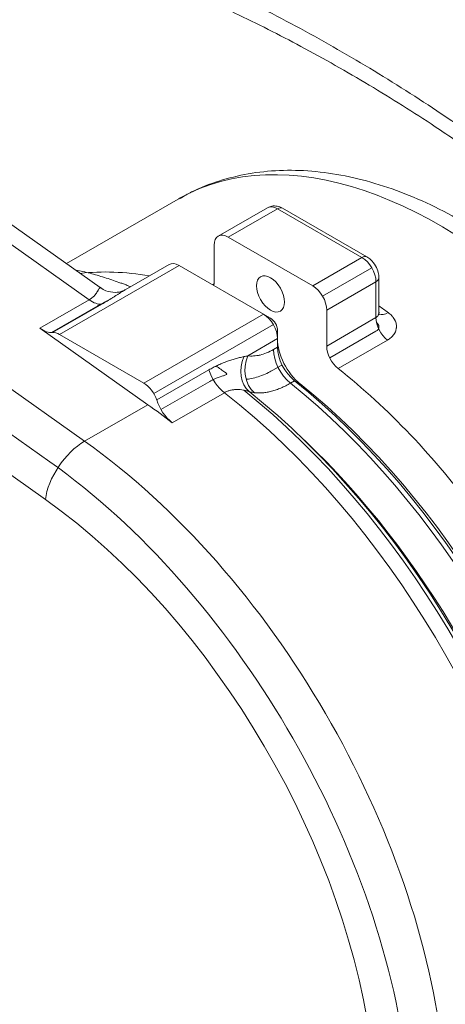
# Model space of a CAD drawing. Header units: millimetres. Extents: x 176 to 9387, y -11044 to -3322.
# Tile 248 of 256: x 9328.32 to 9333.45, y -10677.6 to -10665.71. Entities that reach past the tile are written whole.
import ezdxf

# ---------------------------------------------------------------- set-up
doc = ezdxf.new("R2010")
doc.units = ezdxf.units.MM
doc.header["$LTSCALE"] = 0.3175
doc.layers.add('1轮廓实线层', color=7, linetype='Continuous', lineweight=18)

# ---------------------------------------------------------------- blocks, each defined once
blk = doc.blocks.new('MR12-2010-Z')
at = {"layer": '1轮廓实线层'}
for p, q in [((64068.43, -21454.104), (64062.842, -21450.143)), ((64068.264, -21454.29), (64062.468, -21450.181)), ((64069.608, -21452.77), (64067.921, -21453.744)), ((64070.956, -21452.9), (64070.213, -21453.329)), ((64071.106, -21452.915), (64070.363, -21453.343)), ((64072.379, -21453.65), (64071.106, -21452.915)), ((64072.454, -21453.642), (64071.181, -21452.907)), ((64071.636, -21454.078), (64070.363, -21453.343)), ((64070.151, -21453.466), (64070.151, -21454.008)), ((64071.636, -21454.078), (64072.379, -21453.65)), ((64069.621, -21453.772), (64067.818, -21454.813)), ((64069.471, -21453.757), (64068.806, -21454.141)), ((64070.894, -21454.507), (64069.621, -21453.772)), ((64072.529, -21453.808), (64071.786, -21454.237)), ((64072.591, -21454.017), (64071.848, -21454.446)), ((64072.591, -21454.559), (64072.591, -21454.017)), ((64072.635, -21454.478), (64072.635, -21453.956)), ((64070.126, -21454.063), (64070.148, -21454.051)), ((64067.522, -21454.718), (64068.264, -21454.29)), ((64067.695, -21454.785), (64068.396, -21454.38)), ((64068.456, -21454.356), (64067.714, -21454.785)), ((64071.848, -21454.988), (64071.848, -21454.446)), ((64069.091, -21455.548), (64070.894, -21454.507)), ((64070.894, -21454.507), (64071, -21454.568)), ((64071.848, -21454.988), (64072.591, -21454.559)), ((64065.757, -21454.696), (64068.196, -21456.424)), ((64069.151, -21455.873), (64067.522, -21454.718)), ((64071.044, -21454.665), (64069.241, -21455.706)), ((64071.106, -21454.874), (64071.106, -21454.752)), ((64072.591, -21454.765), (64071.895, -21455.168)), ((64067.818, -21454.813), (64069.091, -21455.548)), ((64071.106, -21454.874), (64070.656, -21455.134)), ((64071.106, -21455.003), (64071.106, -21454.874)), ((64072.764, -21454.9), (64072.021, -21455.328)), ((64071.044, -21455.039), (64071.106, -21455.003)), ((64065.356, -21455.093), (64067.671, -21456.734)), ((64069.283, -21455.802), (64070.07, -21455.348)), ((64071.176, -21455.273), (64071.044, -21455.349)), ((64070.084, -21455.522), (64069.348, -21455.947)), ((64071.364, -21455.513), (64071.302, -21455.549)), ((64071.364, -21455.513), (64071.45, -21455.56)), ((64067.606, -21457.304), (64065.167, -21455.576)), ((64070.304, -21455.692), (64069.518, -21456.146)), ((64068.196, -21456.424), (64069.151, -21455.873))]:
    blk.add_line(p, q, dxfattribs=at)
for centre, major_axis, ratio, start_param, end_param in [((64073.545, -21459.59), (3.938, -6.82), 0.57735, 1.98556, 3.136282), ((64073.545, -21459.59), (3.938, -6.82), 0.57735, 3.136282, 3.141621), ((64071.106, -21453.16), (0.15, -0.26), 0.57735, 2.356194, 3.141591), ((64071.106, -21453.037), (0.075, 0.13), 0.57735, 0.000001, 0.785398), ((64070.363, -21453.588), (0.15, -0.26), 0.57735, 2.356194, 3.926991), ((64069.621, -21454.017), (0.15, -0.26), 0.57735, 2.356194, 3.141591), ((64072.379, -21453.772), (0.075, 0.13), 0.57735, 0.000123, 0.785398), ((64072.379, -21453.895), (0.15, -0.26), 0.57735, 0.785398, 2.356194), ((64071, -21461.059), (-3.938, 6.82), 0.57735, 5.832406, 6.039122), ((64069.939, -21453.885), (-0.15, 0.26), 0.57735, 3.635507, 3.926991), ((64072.485, -21453.956), (0.15, 0), 0.57735, 5.497787, 6.283089), ((64071.636, -21454.323), (0.15, -0.26), 0.57735, 0.785398, 2.356194), ((64068.3, -21453.946), (0.225, -0.39), 0.57735, 5.384341, 6.010285), ((64072.06, -21460.447), (-3.938, 6.82), 0.57735, 5.368991, 5.394477), ((64072.803, -21454.256), (0.176, 0.243), 0.498413, 3.237256, 3.983604), ((64070.894, -21454.752), (0.15, -0.26), 0.57735, 0.785398, 2.356194), ((64071, -21454.691), (-0.075, 0.13), 0.57735, 3.926991, 5.497787), ((64072.803, -21454.681), (0.15, -0.26), 0.57735, 3.926991, 5.313255), ((64067.558, -21454.374), (-0.225, 0.39), 0.57735, 2.242748, 2.868692), ((64067.818, -21455.058), (0.15, -0.26), 0.57735, 2.356194, 2.868692), ((64071.53, -21455.126), (0.3, -0.52), 0.57735, 3.926991, 5.306976), ((64071.362, -21455.223), (0.225, -0.39), 0.57735, 3.926991, 5.306976), ((64071.424, -21455.187), (-0.225, 0.39), 0.57735, 0.785398, 2.165384), ((64072.06, -21455.11), (-0.15, 0.26), 0.57735, 0.785398, 2.171663), ((64070.915, -21455.304), (-0.141, -0.427), 0.782529, 4.605382, 5.968135), ((64070.974, -21455.318), (-0.064, -0.445), 0.795538, 4.40417, 5.815479), ((64070.359, -21455.362), (0.225, -0.39), 0.57735, 4.356348, 5.324026), ((64071, -21461.059), (-3.938, 6.82), 0.57735, 4.905121, 5.313255), ((64070.257, -21461.488), (4.125, -7.145), 0.57735, 1.029185, 2.165384), ((64069.091, -21455.793), (0.15, -0.26), 0.57735, 1.214755, 2.356194), ((64069.438, -21461.961), (-4.35, 7.534), 0.57735, 4.167846, 5.308353), ((64069.559, -21461.891), (4.275, -7.405), 0.57735, 1.023327, 2.170176), ((64070.195, -21461.524), (-4.125, 7.145), 0.57735, 4.170778, 5.306976), ((64070.363, -21461.427), (-4.05, 7.015), 0.57735, 4.170778, 5.306976), ((64069.573, -21455.816), (-0.225, 0.39), 0.57735, 1.214755, 2.182433), ((64069.241, -21462.075), (4.35, -7.534), 0.57735, 1.006169, 2.182433), ((64068.454, -21462.529), (4.35, -7.534), 0.57735, 2.182433, 2.242748), ((64069.727, -21461.794), (4.125, -7.145), 0.57735, 1.096305, 2.045321), ((64068.136, -21456.998), (0.434, 0.612), 0.508281, 0.836037, 2.406833), ((64067.5, -21463.08), (-4.35, 7.534), 0.57735, 4.050109, 5.384341), ((64066.969, -21463.386), (-4.35, 7.534), 0.57735, 4.07346, 5.383453), ((64066.969, -21463.386), (3.975, -6.885), 0.57735, 0.917861, 2.242748)]:
    blk.add_ellipse(centre, major_axis=major_axis, ratio=ratio, start_param=start_param, end_param=end_param, dxfattribs=at)
blk.add_ellipse((64071, -21454.201), major_axis=(0.15, -0.26), ratio=0.57735, dxfattribs=at)
for points, knots in [([(64062.468, -21450.181), (64062.145, -21449.952), (64061.826, -21449.722), (64061.197, -21449.257), (64060.886, -21449.022), (64060.274, -21448.55), (64059.973, -21448.312), (64059.381, -21447.831), (64059.09, -21447.588), (64058.52, -21447.097), (64058.241, -21446.85), (64057.832, -21446.474), (64057.697, -21446.348), (64057.432, -21446.094), (64057.301, -21445.967), (64057.042, -21445.71), (64056.915, -21445.581), (64056.664, -21445.321), (64056.541, -21445.19), (64056.299, -21444.926), (64056.18, -21444.794), (64055.947, -21444.526), (64055.833, -21444.391), (64055.61, -21444.119), (64055.501, -21443.982), (64055.368, -21443.809), (64055.342, -21443.774), (64055.29, -21443.705), (64055.264, -21443.67), (64055.187, -21443.566), (64055.136, -21443.496), (64054.987, -21443.286), (64054.892, -21443.145), (64054.709, -21442.863), (64054.621, -21442.721), (64054.455, -21442.436), (64054.376, -21442.292), (64054.228, -21442.004), (64054.158, -21441.86), (64054.03, -21441.568), (64053.971, -21441.422), (64053.864, -21441.127), (64053.816, -21440.979), (64053.77, -21440.811), (64053.765, -21440.792), (64053.755, -21440.755), (64053.75, -21440.736), (64053.736, -21440.68), (64053.709, -21440.568), (64053.686, -21440.456), (64053.645, -21440.232), (64053.625, -21440.084), (64053.602, -21439.787), (64053.597, -21439.639), (64053.606, -21439.344), (64053.619, -21439.196), (64053.652, -21438.976), (64053.665, -21438.903), (64053.683, -21438.821), (64053.687, -21438.802), (64053.691, -21438.784), (64053.698, -21438.757), (64053.711, -21438.702), (64053.726, -21438.648), (64053.777, -21438.468), (64053.827, -21438.327), (64053.947, -21438.05), (64054.016, -21437.914), (64054.174, -21437.648), (64054.263, -21437.517), (64054.46, -21437.262), (64054.569, -21437.138), (64054.695, -21437.009), (64054.703, -21437.001), (64054.718, -21436.986), (64054.74, -21436.963), (64054.794, -21436.911), (64054.841, -21436.867), (64054.937, -21436.779), (64055.002, -21436.722), (64055.206, -21436.555), (64055.349, -21436.448), (64055.651, -21436.244), (64055.81, -21436.146), (64056.059, -21436.007), (64056.144, -21435.961), (64056.274, -21435.895), (64056.318, -21435.873), (64056.384, -21435.841), (64056.407, -21435.83), (64056.451, -21435.809), (64056.474, -21435.798), (64056.676, -21435.705), (64056.862, -21435.627), (64057.242, -21435.483), (64057.437, -21435.417), (64057.838, -21435.297), (64058.043, -21435.242), (64058.359, -21435.169), (64058.465, -21435.146), (64058.6, -21435.119), (64058.627, -21435.114), (64058.668, -21435.106), (64058.681, -21435.104), (64058.708, -21435.098), (64058.776, -21435.086), (64058.844, -21435.074), (64059.117, -21435.028), (64059.338, -21434.998), (64059.783, -21434.949), (64060.008, -21434.93), (64060.46, -21434.905), (64060.689, -21434.898), (64061.034, -21434.895), (64061.149, -21434.896), (64061.28, -21434.898), (64061.294, -21434.898), (64061.323, -21434.899), (64061.338, -21434.899), (64061.381, -21434.9), (64061.468, -21434.903), (64061.555, -21434.906), (64061.845, -21434.917), (64062.075, -21434.932), (64062.535, -21434.97), (64062.764, -21434.994), (64063.22, -21435.05), (64063.448, -21435.083), (64063.901, -21435.156), (64064.127, -21435.197), (64064.578, -21435.286), (64064.803, -21435.334), (64065.055, -21435.393), (64065.083, -21435.399), (64065.139, -21435.412), (64065.222, -21435.432), (64065.417, -21435.48), (64065.583, -21435.522), (64065.912, -21435.609), (64066.13, -21435.67), (64066.562, -21435.797), (64066.775, -21435.863), (64067.199, -21436), (64067.41, -21436.071), (64067.827, -21436.217), (64068.034, -21436.292), (64068.444, -21436.447), (64068.648, -21436.527), (64069.053, -21436.689), (64069.254, -21436.773), (64069.653, -21436.943), (64069.851, -21437.03), (64070.147, -21437.163), (64070.294, -21437.23), (64070.441, -21437.298), (64070.514, -21437.332), (64070.538, -21437.343), (64070.587, -21437.366), (64070.806, -21437.469), (64071.023, -21437.574), (64071.404, -21437.762), (64071.594, -21437.858), (64071.969, -21438.051), (64072.155, -21438.149), (64072.709, -21438.445), (64073.072, -21438.647), (64073.43, -21438.852)], [0, 0, 0, 0, 0.03125, 0.03125, 0.0625, 0.0625, 0.09375, 0.09375, 0.125, 0.125, 0.15625, 0.15625, 0.171875, 0.171875, 0.1875, 0.1875, 0.203125, 0.203125, 0.21875, 0.21875, 0.234375, 0.234375, 0.25, 0.25, 0.265625, 0.265625, 0.269531, 0.269531, 0.273438, 0.273438, 0.28125, 0.28125, 0.296875, 0.296875, 0.3125, 0.3125, 0.328125, 0.328125, 0.34375, 0.34375, 0.359375, 0.359375, 0.375, 0.375, 0.376953, 0.376953, 0.378906, 0.378906, 0.382813, 0.390625, 0.390625, 0.40625, 0.40625, 0.421875, 0.421875, 0.4375, 0.4375, 0.445313, 0.445313, 0.446289, 0.447266, 0.447266, 0.449219, 0.453125, 0.453125, 0.46875, 0.46875, 0.484375, 0.484375, 0.5, 0.5, 0.515625, 0.515625, 0.516602, 0.516602, 0.517578, 0.519531, 0.523438, 0.523438, 0.53125, 0.53125, 0.546875, 0.546875, 0.5625, 0.5625, 0.570313, 0.570313, 0.574219, 0.574219, 0.576172, 0.576172, 0.578125, 0.578125, 0.59375, 0.59375, 0.609375, 0.609375, 0.625, 0.625, 0.632813, 0.632813, 0.634766, 0.634766, 0.635742, 0.635742, 0.636719, 0.640625, 0.640625, 0.65625, 0.65625, 0.671875, 0.671875, 0.6875, 0.6875, 0.695313, 0.695313, 0.696289, 0.696289, 0.697266, 0.697266, 0.699219, 0.703125, 0.703125, 0.71875, 0.71875, 0.734375, 0.734375, 0.75, 0.75, 0.765625, 0.765625, 0.78125, 0.78125, 0.783203, 0.783203, 0.785156, 0.789063, 0.796875, 0.796875, 0.8125, 0.8125, 0.828125, 0.828125, 0.84375, 0.84375, 0.859375, 0.859375, 0.875, 0.875, 0.890625, 0.890625, 0.90625, 0.90625, 0.914063, 0.917969, 0.917969, 0.919922, 0.919922, 0.921875, 0.9375, 0.9375, 0.953125, 0.953125, 0.96875, 0.96875, 1, 1, 1, 1]), ([(64068.168, -21448.73), (64068.379, -21448.804), (64068.587, -21448.881), (64068.999, -21449.041), (64069.203, -21449.124), (64069.606, -21449.295), (64069.806, -21449.383), (64070.201, -21449.563), (64070.397, -21449.656), (64070.784, -21449.847), (64070.976, -21449.944), (64071.357, -21450.144), (64071.546, -21450.247), (64071.92, -21450.456), (64072.106, -21450.562), (64072.474, -21450.78), (64072.656, -21450.891), (64073.2, -21451.23), (64073.556, -21451.464), (64073.982, -21451.758), (64074.057, -21451.809), (64074.131, -21451.861)], [0, 0, 0, 0, 0.095935, 0.095935, 0.19187, 0.19187, 0.287804, 0.287804, 0.383739, 0.383739, 0.479674, 0.479674, 0.575609, 0.575609, 0.671543, 0.671543, 0.767478, 0.767478, 0.959348, 0.959348, 1, 1, 1, 1]), ([(64068.261, -21449.053), (64068.366, -21449.088), (64068.789, -21449.233), (64069.526, -21449.532), (64070.489, -21449.965), (64071.486, -21450.47), (64072.493, -21451.042), (64073.38, -21451.599), (64073.917, -21451.971), (64074.129, -21452.123)], [0, 0, 0, 0, 0.048723, 0.19695, 0.354441, 0.522184, 0.701354, 0.880404, 1, 1, 1, 1]), ([(64075.907, -21454.697), (64075.826, -21454.613), (64075.588, -21454.377), (64075.184, -21454.011), (64074.691, -21453.62), (64074.187, -21453.275), (64073.674, -21452.978), (64073.158, -21452.733), (64072.64, -21452.543), (64072.127, -21452.411), (64071.623, -21452.339), (64071.134, -21452.328), (64070.665, -21452.378), (64070.222, -21452.489), (64069.879, -21452.619), (64069.693, -21452.726), (64069.637, -21452.762)], [0, 0, 0, 0, 0.041297, 0.119232, 0.197362, 0.275699, 0.354234, 0.432913, 0.511573, 0.589961, 0.667742, 0.74454, 0.820053, 0.89417, 0.967042, 1, 1, 1, 1]), ([(64071.181, -21452.907), (64071.156, -21452.892), (64071.105, -21452.873), (64071.024, -21452.87), (64070.978, -21452.889), (64070.956, -21452.901)], [0, 0, 0, 0, 0.358571, 0.7028, 1, 1, 1, 1]), ([(64072.635, -21453.956), (64072.634, -21453.93), (64072.627, -21453.869), (64072.587, -21453.772), (64072.524, -21453.691), (64072.474, -21453.655), (64072.454, -21453.642)], [0, 0, 0, 0, 0.208858, 0.499726, 0.803452, 1, 1, 1, 1]), ([(64068.882, -21454.089), (64068.881, -21454.088), (64068.862, -21454.081), (64068.824, -21454.066), (64068.769, -21454.046), (64068.659, -21454.007), (64068.495, -21453.951), (64068.278, -21453.888), (64068.135, -21453.855), (64068.063, -21453.84)], [0, 0, 0, 0, 0.004642, 0.071113, 0.137344, 0.203329, 0.47074, 0.735059, 1, 1, 1, 1]), ([(64068.264, -21454.29), (64068.267, -21454.288), (64068.269, -21454.287), (64068.275, -21454.284), (64068.277, -21454.282), (64068.285, -21454.277), (64068.289, -21454.274), (64068.303, -21454.265), (64068.311, -21454.258), (64068.326, -21454.245), (64068.333, -21454.239), (64068.342, -21454.23), (64068.345, -21454.226), (64068.35, -21454.22), (64068.353, -21454.217), (64068.358, -21454.211), (64068.36, -21454.208), (64068.365, -21454.202), (64068.367, -21454.199), (64068.373, -21454.19), (64068.377, -21454.185), (64068.382, -21454.177), (64068.383, -21454.174), (64068.386, -21454.169), (64068.388, -21454.167), (64068.392, -21454.159), (64068.395, -21454.155), (64068.402, -21454.142), (64068.406, -21454.134), (64068.413, -21454.122), (64068.417, -21454.117), (64068.423, -21454.112), (64068.424, -21454.11), (64068.428, -21454.109), (64068.43, -21454.108), (64068.434, -21454.109), (64068.436, -21454.109), (64068.441, -21454.112), (64068.443, -21454.114), (64068.446, -21454.116)], [0, 0, 0, 0, 0.015625, 0.015625, 0.03125, 0.03125, 0.0625, 0.0625, 0.125, 0.125, 0.1875, 0.1875, 0.21875, 0.21875, 0.25, 0.25, 0.28125, 0.28125, 0.3125, 0.3125, 0.375, 0.375, 0.40625, 0.40625, 0.4375, 0.4375, 0.5, 0.5, 0.625, 0.625, 0.75, 0.75, 0.8125, 0.8125, 0.875, 0.875, 0.9375, 0.9375, 1, 1, 1, 1]), ([(64068.807, -21454.141), (64068.806, -21454.141), (64068.804, -21454.142), (64068.756, -21454.166), (64068.651, -21454.185), (64068.521, -21454.162), (64068.461, -21454.126), (64068.438, -21454.106)], [0, 0, 0, 0, 0.033018, 0.228979, 0.466746, 0.780166, 1, 1, 1, 1]), ([(64068.807, -21454.141), (64068.79, -21454.15), (64068.773, -21454.161), (64068.744, -21454.178), (64068.733, -21454.185), (64068.71, -21454.2), (64068.687, -21454.214), (64068.663, -21454.229), (64068.639, -21454.245), (64068.627, -21454.252), (64068.59, -21454.276), (64068.564, -21454.292), (64068.511, -21454.324), (64068.484, -21454.34), (64068.456, -21454.356)], [0, 0, 0, 0, 0.161887, 0.161887, 0.266652, 0.266652, 0.371416, 0.47618, 0.47618, 0.580944, 0.580944, 0.790472, 0.790472, 1, 1, 1, 1]), ([(64068.542, -21454.305), (64068.522, -21454.313), (64068.502, -21454.323), (64068.453, -21454.348), (64068.425, -21454.363), (64068.396, -21454.38)], [0, 0, 0, 0, 0.459843, 0.459843, 1, 1, 1, 1]), ([(64072.591, -21454.559), (64072.594, -21454.557), (64072.598, -21454.554), (64072.604, -21454.549), (64072.607, -21454.547), (64072.616, -21454.538), (64072.62, -21454.531), (64072.625, -21454.522), (64072.626, -21454.52), (64072.628, -21454.517), (64072.63, -21454.511), (64072.633, -21454.501), (64072.634, -21454.493), (64072.635, -21454.485), (64072.635, -21454.482), (64072.635, -21454.479)], [0, 0, 0, 0, 0.128226, 0.128226, 0.256451, 0.256451, 0.512902, 0.512902, 0.577015, 0.577015, 0.641128, 0.769353, 0.897579, 0.897579, 1, 1, 1, 1]), ([(64072.643, -21454.513), (64072.643, -21454.513), (64072.641, -21454.512), (64072.634, -21454.501), (64072.637, -21454.485), (64072.638, -21454.478)], [0, 0, 0, 0, 0.102801, 0.68716, 1, 1, 1, 1]), ([(64072.776, -21454.483), (64072.786, -21454.491), (64072.805, -21454.506), (64072.822, -21454.523), (64072.834, -21454.536), (64072.838, -21454.54), (64072.843, -21454.547), (64072.845, -21454.549), (64072.849, -21454.553), (64072.857, -21454.565), (64072.864, -21454.576), (64072.872, -21454.59), (64072.875, -21454.595), (64072.879, -21454.605), (64072.881, -21454.609), (64072.887, -21454.624), (64072.894, -21454.643), (64072.899, -21454.672), (64072.899, -21454.692), (64072.899, -21454.704), (64072.899, -21454.707), (64072.898, -21454.712), (64072.898, -21454.719), (64072.897, -21454.726), (64072.894, -21454.74), (64072.889, -21454.759), (64072.882, -21454.777), (64072.875, -21454.791), (64072.872, -21454.795), (64072.868, -21454.802), (64072.867, -21454.804), (64072.864, -21454.808), (64072.857, -21454.819), (64072.843, -21454.837), (64072.828, -21454.852), (64072.812, -21454.867), (64072.803, -21454.874), (64072.784, -21454.887), (64072.774, -21454.894), (64072.764, -21454.9)], [0, 0, 0, 0, 0.0625, 0.125, 0.125, 0.15625, 0.15625, 0.171875, 0.171875, 0.1875, 0.25, 0.25, 0.28125, 0.28125, 0.3125, 0.3125, 0.375, 0.4375, 0.5, 0.5, 0.515625, 0.515625, 0.53125, 0.5625, 0.5625, 0.625, 0.6875, 0.6875, 0.71875, 0.71875, 0.734375, 0.734375, 0.75, 0.8125, 0.875, 0.875, 0.9375, 0.9375, 1, 1, 1, 1]), ([(64072.591, -21454.765), (64072.605, -21454.757), (64072.616, -21454.747), (64072.631, -21454.725), (64072.635, -21454.712), (64072.635, -21454.686), (64072.631, -21454.673), (64072.617, -21454.65), (64072.609, -21454.641), (64072.599, -21454.632)], [0, 0, 0, 0, 0.260392, 0.260392, 0.525443, 0.525443, 0.790494, 0.790494, 1, 1, 1, 1]), ([(64070.656, -21455.134), (64070.685, -21455.138), (64070.715, -21455.14), (64070.761, -21455.137), (64070.777, -21455.135), (64070.797, -21455.132), (64070.801, -21455.131), (64070.81, -21455.13), (64070.822, -21455.127), (64070.834, -21455.125), (64070.875, -21455.115), (64070.908, -21455.103), (64070.976, -21455.076), (64071.01, -21455.059), (64071.044, -21455.039)], [0, 0, 0, 0, 0.25, 0.25, 0.375, 0.375, 0.40625, 0.40625, 0.4375, 0.5, 0.5, 0.75, 0.75, 1, 1, 1, 1]), ([(64070.07, -21455.348), (64070.092, -21455.336), (64070.135, -21455.312), (64070.201, -21455.279), (64070.245, -21455.26), (64070.29, -21455.241), (64070.312, -21455.232), (64070.357, -21455.215), (64070.379, -21455.208), (64070.424, -21455.193), (64070.446, -21455.186), (64070.49, -21455.174), (64070.512, -21455.168), (64070.555, -21455.157), (64070.577, -21455.153), (64070.598, -21455.148)], [0, 0, 0, 0, 0.125, 0.25, 0.375, 0.375, 0.5, 0.5, 0.625, 0.625, 0.75, 0.75, 0.875, 0.875, 1, 1, 1, 1]), ([(64070.18, -21455.29), (64070.192, -21455.298), (64070.203, -21455.305), (64070.227, -21455.322), (64070.239, -21455.331), (64070.274, -21455.355), (64070.294, -21455.369), (64070.316, -21455.385), (64070.323, -21455.39), (64070.333, -21455.398), (64070.336, -21455.402), (64070.344, -21455.411), (64070.343, -21455.415), (64070.333, -21455.423), (64070.324, -21455.426), (64070.3, -21455.433), (64070.285, -21455.437), (64070.234, -21455.452), (64070.194, -21455.467), (64070.129, -21455.497), (64070.107, -21455.509), (64070.084, -21455.522)], [0, 0, 0, 0, 0.049015, 0.049015, 0.105018, 0.105018, 0.217024, 0.217024, 0.273027, 0.273027, 0.329029, 0.329029, 0.441035, 0.441035, 0.553041, 0.553041, 0.665047, 0.665047, 0.889058, 0.889058, 1, 1, 1, 1]), ([(64071.044, -21455.349), (64071.019, -21455.363), (64070.995, -21455.376), (64070.935, -21455.406), (64070.901, -21455.421), (64070.798, -21455.46), (64070.731, -21455.477), (64070.655, -21455.488), (64070.644, -21455.489), (64070.633, -21455.49)], [0, 0, 0, 0, 0.17376, 0.17376, 0.421584, 0.421584, 0.917231, 0.917231, 1, 1, 1, 1]), ([(64070.677, -21455.676), (64070.671, -21455.674), (64070.664, -21455.671), (64070.65, -21455.667), (64070.643, -21455.665), (64070.621, -21455.659), (64070.606, -21455.655), (64070.575, -21455.649), (64070.56, -21455.647), (64070.528, -21455.644), (64070.512, -21455.643), (64070.487, -21455.644), (64070.479, -21455.644), (64070.462, -21455.645), (64070.454, -21455.645), (64070.442, -21455.647), (64070.438, -21455.647), (64070.429, -21455.649), (64070.417, -21455.651), (64070.405, -21455.653), (64070.381, -21455.659), (64070.365, -21455.664), (64070.334, -21455.676), (64070.319, -21455.684), (64070.304, -21455.692)], [0, 0, 0, 0, 0.0625, 0.0625, 0.125, 0.125, 0.25, 0.25, 0.375, 0.375, 0.5, 0.5, 0.5625, 0.5625, 0.625, 0.625, 0.65625, 0.65625, 0.6875, 0.75, 0.75, 0.875, 0.875, 1, 1, 1, 1]), ([(64071.302, -21455.549), (64071.277, -21455.563), (64071.229, -21455.589), (64071.157, -21455.622), (64071.086, -21455.65), (64071.039, -21455.664), (64071.005, -21455.673), (64070.988, -21455.677), (64070.971, -21455.681), (64070.959, -21455.683), (64070.953, -21455.684), (64070.925, -21455.689), (64070.881, -21455.695), (64070.817, -21455.697), (64070.777, -21455.695), (64070.757, -21455.693)], [0, 0, 0, 0, 0.125, 0.25, 0.375, 0.5, 0.5, 0.5625, 0.59375, 0.59375, 0.625, 0.625, 0.75, 0.875, 1, 1, 1, 1])]:
    blk.add_open_spline(points, degree=3, knots=knots, dxfattribs=at)
for points in [[(64070.598, -21455.148), (64070.617, -21455.145), (64070.636, -21455.14), (64070.656, -21455.134)], [(64070.757, -21455.693), (64070.73, -21455.689), (64070.703, -21455.684), (64070.677, -21455.676)]]:
    blk.add_open_spline(points, degree=3, dxfattribs=at)

msp = doc.modelspace()

# ---------------------------------------------------------------- block references
at = {"layer": '1轮廓实线层', "lineweight": 13, "xscale": 0.8, "yscale": 0.8, "zscale": 0.8}
msp.add_blockref('MR12-2010-Z', (-41925.45569, 6494.33619), dxfattribs=at)

doc.saveas('drawing.dxf')
